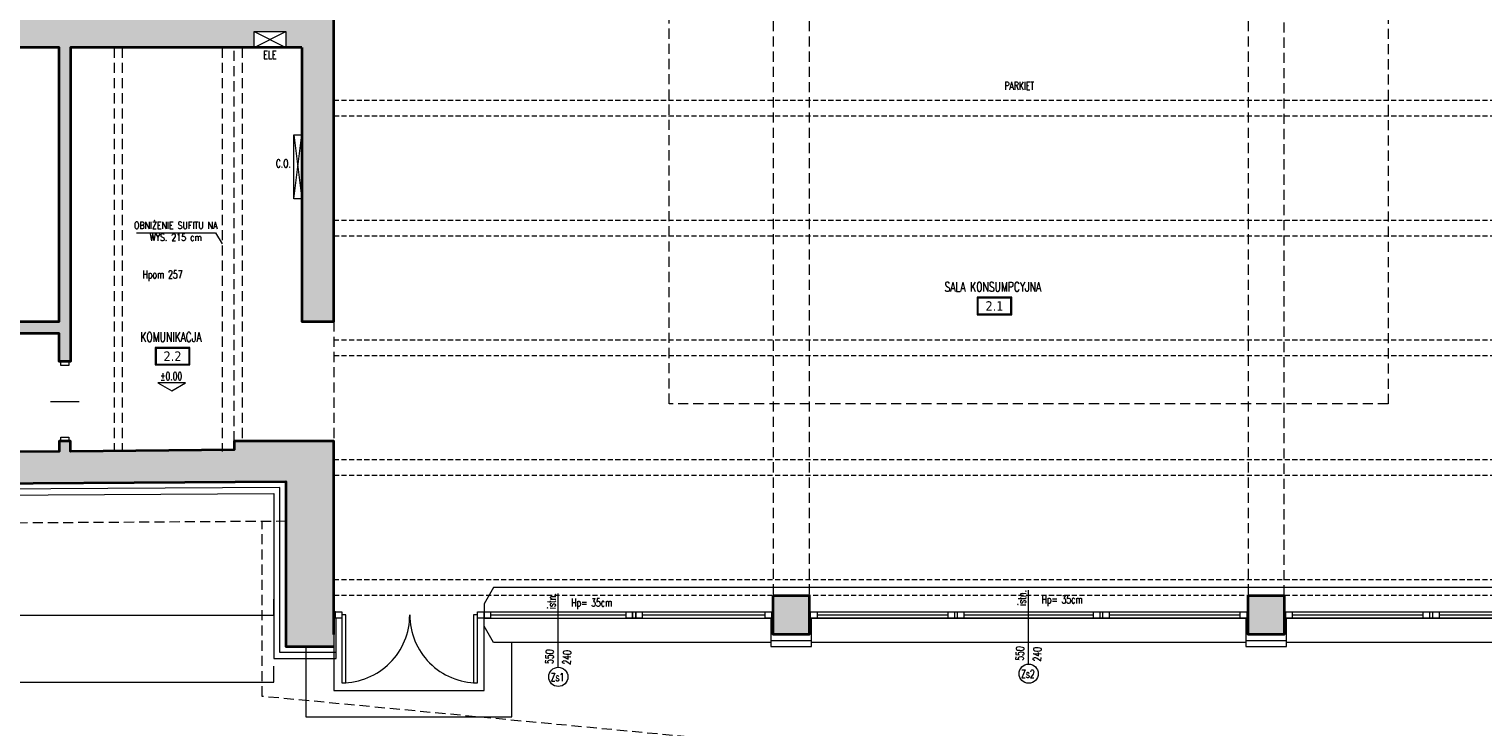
# Model space of a CAD drawing. Header units: millimetres. Extents: x 14400 to 93787, y -21104 to 39413.
# Tile 232 of 256: x 48985 to 50806, y 15556 to 16430. Entities that reach past the tile are written whole.
import ezdxf
from ezdxf.enums import TextEntityAlignment as Align

# ---------------------------------------------------------------- set-up
doc = ezdxf.new("R2010")
doc.units = ezdxf.units.MM
doc.linetypes.add('HIDDEN', pattern=[9.525, 6.35, -3.175])
doc.layers.add('!MODUS_BELKI NA SALI_NIEDRUK', color=86, linetype='Continuous', lineweight=0, plot=False, transparency=0.5)
for name, color, linetype, lineweight in [('!MODUS_HATCH', 4, 'Continuous', 5), ('!MODUS_HATCH_ŚCIANA', 254, 'Continuous', 9), ('!MODUS_OPIS', 3, 'Continuous', 13), ('__MODUS_ŚCIANY', 2, 'Continuous', 35), ('Cienka', 3, 'Continuous', 9), ('Drzwi', 1, 'Continuous', 15), ('Okna', 3, 'Continuous', 13), ('Opis', 8, 'Continuous', 13), ('Opis_pom', 9, 'Continuous', 18), ('Widok', 1, 'Continuous', 15)]:
    doc.layers.add(name, color=color, linetype=linetype, lineweight=lineweight)
doc.styles.add('ARCHETYP', font='romans.shx', dxfattribs={"height": 15})
doc.styles.add('ARIAL', font='tahoma.ttf')
doc.styles.add('TXT', font='simplex.shx', dxfattribs={"width": 0.8})
doc.linetypes.add('ZIGZAG', pattern='A,0.00254,-5.08,[131,ltypeshp.shx,S=5.08,R=0,X=-5.08,Y=0],-10.16,[131,ltypeshp.shx,S=5.08,R=180,X=5.08,Y=0],-5.08', length=20.32254)

msp = doc.modelspace()

# ---------------------------------------------------------------- hatches: boundary and pattern name
at = {"layer": '!MODUS_HATCH_ŚCIANA', "ltscale": 2}
h = msp.add_hatch(color=256, dxfattribs=at)
h.dxf.hatch_style = 1
h.paths.add_polyline_path([(48430.80345, 16446.36372), (47741.79616, 16446.36372), (47741.79616, 16209.24619), (47781.79616, 16209.24619), (47781.79616, 16264.36372), (47781.79616, 16406.36372), (47916.79616, 16406.36372), (48045.79616, 16406.36372), (48212.79616, 16406.36372), (48212.79616, 16063.36372), (48139.79616, 16063.36372), (48139.79616, 16048.36372), (48228.79616, 16048.36372), (48228.79616, 16063.36372), (48224.79616, 16063.36372), (48224.79616, 16406.36372), (48381.79616, 16406.36372), (48381.79616, 16063.36372), (48330.79616, 16063.36372), (48330.79616, 16048.36372), (48874.79616, 16048.36372), (48874.79616, 16063.36372), (48593.79616, 16063.36372), (48593.79616, 16248.36372), (48593.79616, 16406.36372), (48704.79616, 16406.36372), (48731.79616, 16406.36372), (48844.79616, 16406.36372), (48866.79616, 16406.36372), (49022.79616, 16406.36372), (49022.79616, 16063.36372), (48964.79616, 16063.36372), (48964.79616, 16048.36372), (49022.79616, 16048.36372), (49022.79616, 16013.36372), (49036.79616, 16013.36372), (49036.79616, 16406.36372), (49266.79616, 16406.36372), (49266.79616, 16426.36372), (49306.79616, 16426.36372), (49306.79616, 16406.36372), (49326.79616, 16406.36372), (49326.79616, 16063.36372), (49366.79616, 16063.36372), (49366.79616, 16894.36372), (49404.79616, 16894.36372), (49404.79616, 16928.36372), (49366.79616, 16928.36372), (49366.79616, 16970.36372), (49326.79616, 16970.36372), (49326.79616, 16446.36372), (48552.87646, 16446.36372), (48552.87646, 16406.32011), (48576.79616, 16406.36372), (48576.79616, 16063.36372), (48406.79926, 16063.05378), (48406.79926, 16406.05378), (48430.87687, 16406.09768)])
h = msp.add_hatch(color=256, dxfattribs=at)
h.dxf.hatch_style = 1
h.paths.add_polyline_path([(49366.79616, 15913.36372), (49241.75744, 15913.36372), (49241.75744, 15902.66545), (49036.88879, 15900.56708), (49036.79616, 15913.36372), (49022.79616, 15913.36372), (49022.79616, 15900.36372), (48799.57548, 15898.84919), (48799.85805, 15859.81472), (49306.79616, 15863.14452), (49306.79616, 15656.36372), (49366.79616, 15656.36372)])
h = msp.add_hatch(color=256, dxfattribs=at)
h.dxf.hatch_style = 1
h.paths.add_polyline_path([(49961.79616, 15720.36372), (49916.79616, 15720.36372), (49916.79616, 15671.36372), (49961.79616, 15671.36372)])
h = msp.add_hatch(color=256, dxfattribs=at)
h.dxf.hatch_style = 1
h.paths.add_polyline_path([(50556.79616, 15720.36372), (50511.79616, 15720.36372), (50511.79616, 15671.36372), (50556.79616, 15671.36372)])

# ---------------------------------------------------------------- linework, layer by layer
at = {"layer": '!MODUS_BELKI NA SALI_NIEDRUK', "linetype": 'HIDDEN'}
for points in [[(49366.79616, 16340.36372), (51106.79616, 16340.36372)], [(51106.79616, 16320.36372), (49366.79616, 16320.36372)], [(49366.79616, 16190.36372), (51106.79616, 16190.36372)], [(51106.79616, 16170.36372), (49366.79616, 16170.36372)], [(49366.79616, 16040.36372), (51106.79616, 16040.36372)], [(51106.79616, 16020.36372), (49366.79616, 16020.36372)], [(49366.79616, 15890.36372), (51106.79616, 15890.36372)], [(51106.79616, 15870.36372), (49366.79616, 15870.36372)], [(49366.79616, 15740.36372), (51106.79616, 15740.36372)], [(51106.79616, 15720.36372), (49366.79616, 15720.36372)]]:
    msp.add_lwpolyline(points, dxfattribs=at)
at = {"layer": '!MODUS_HATCH', "linetype": 'ZIGZAG'}
for points in [[(49369.79616, 15648.86372), (49299.29616, 15648.86372), (49299.29616, 15855.59637), (48796.57548, 15852.379)], [(49913.79616, 15663.86372), (49964.79616, 15663.86372)], [(50508.79616, 15663.86372), (50559.79616, 15663.86372)]]:
    msp.add_lwpolyline(points, dxfattribs=at)
at = {"layer": '!MODUS_OPIS'}
msp.add_lwpolyline([(49163.84109, 15976.66386), (49181.1616, 15986.66386), (49146.52058, 15986.66386)], close=True, dxfattribs=at)
at = {"layer": '__MODUS_ŚCIANY'}
for points in [[(49326.79616, 16406.36372), (49326.79616, 16063.36372), (49366.79616, 16063.36372), (49366.79616, 16893.36372)], [(49326.79616, 16406.36372), (49036.79616, 16406.36372), (49036.79616, 16013.36372), (49022.79616, 16013.36372), (49022.79616, 16048.36372), (48964.79616, 16048.36372), (48964.79616, 16063.36372), (49022.79616, 16063.36372), (49022.79616, 16406.36372), (48866.79616, 16406.36372)], [(49366.79616, 15671.36372), (49366.79616, 15913.36372), (49241.75744, 15913.36372), (49241.75744, 15902.66545), (49036.88879, 15900.56708), (49036.79616, 15913.36372), (49022.79616, 15913.36372), (49022.79616, 15900.36372), (48799.57548, 15898.84919), (48799.85805, 15859.81472)], [(48799.85805, 15859.81472), (49306.79616, 15863.14452), (49306.79616, 15656.36372), (49366.79616, 15656.36372)]]:
    msp.add_lwpolyline(points, dxfattribs=at)
for points in [[(49916.79616, 15720.36372), (49961.79616, 15720.36372), (49961.79616, 15671.36372), (49916.79616, 15671.36372)], [(50511.79616, 15720.36372), (50556.79616, 15720.36372), (50556.79616, 15671.36372), (50511.79616, 15671.36372)]]:
    msp.add_lwpolyline(points, close=True, dxfattribs=at)
at = {"layer": 'Cienka', "linetype": 'HIDDEN', "ltscale": 2}
for points in [[(49916.79616, 17925.36372), (49916.79616, 15720.36372)], [(49961.79616, 17925.36372), (49961.79616, 15720.36372)], [(50511.79616, 17925.36372), (50511.79616, 15720.36372)], [(50556.79616, 15720.36372), (50556.79616, 17925.36372)], [(49091.79616, 16406.36372), (49091.79616, 15901.12947)], [(49101.79616, 16406.36372), (49101.79616, 15901.23189)], [(49241.75744, 15913.36372), (49241.79616, 16406.36372)], [(49251.79616, 16406.36372), (49251.79616, 15913.36372)]]:
    msp.add_lwpolyline(points, dxfattribs=at)
at = {"layer": 'Cienka', "color": 4, "linetype": 'HIDDEN', "ltscale": 2}
msp.add_lwpolyline([(49786.79616, 16620.36372), (50686.83238, 16620.36372), (50686.83238, 15960.36372), (49786.79616, 15960.36372)], close=True, dxfattribs=at)
at = {"layer": 'Drzwi'}
for points in [[(49034.79616, 16008.36372), (49024.79616, 16008.36372), (49024.79616, 16013.36372), (49034.79616, 16013.36372)], [(49034.79616, 15913.36372), (49024.79616, 15913.36372), (49024.79616, 15918.36372), (49034.79616, 15918.36372)]]:
    msp.add_lwpolyline(points, close=True, dxfattribs=at)
msp.add_lwpolyline([(49011.88449, 15963.36372), (49047.70783, 15963.36372)], dxfattribs=at)
at = {"layer": 'Okna'}
for points in [[(49647.79616, 15630.28852), (49647.79616, 15722.90589)], [(50236.79616, 15634.28852), (50236.79616, 15726.90589)]]:
    msp.add_lwpolyline(points, dxfattribs=at)
at = {"layer": 'Okna', "ltscale": 2}
for points in [[(49368.79616, 15699.86372), (49366.79616, 15699.86372)], [(49554.79616, 15699.86372), (49916.79616, 15699.86372)], [(49562.79616, 15695.86372), (49732.79616, 15695.86372)], [(49752.79616, 15695.86372), (49906.79616, 15695.86372)], [(49961.79616, 15699.86372), (50511.79616, 15699.86372)], [(49961.79616, 15699.86372), (50511.79616, 15699.86372)], [(49971.79616, 15695.86372), (50135.79616, 15695.86372)], [(50155.79616, 15695.86372), (50317.79616, 15695.86372)], [(50337.79616, 15695.86372), (50501.79616, 15695.86372)], [(50556.79616, 15699.86372), (51106.79616, 15699.86372)], [(50556.79616, 15699.86372), (51106.79616, 15699.86372)], [(50566.79616, 15695.86372), (50730.79616, 15695.86372)], [(50750.79616, 15695.86372), (50912.79616, 15695.86372)], [(49368.79616, 15691.86372), (49366.79616, 15691.86372)], [(49554.79616, 15691.86372), (49916.79616, 15691.86372)], [(49961.79616, 15691.86372), (50511.79616, 15691.86372)], [(50511.79616, 15691.86372), (49961.79616, 15691.86372)], [(50556.79616, 15691.86372), (51106.79616, 15691.86372)], [(51106.79616, 15691.86372), (50556.79616, 15691.86372)]]:
    msp.add_lwpolyline(points, dxfattribs=at)
for points in [[(49368.79616, 15699.86372), (49376.79616, 15699.86372), (49376.79616, 15691.86372), (49368.79616, 15691.86372)], [(49376.79616, 15695.86372), (49376.79616, 15610.86372), (49381.79616, 15610.86372), (49381.79616, 15695.86372)], [(49541.79616, 15695.86372), (49541.79616, 15610.86372), (49546.79616, 15610.86372), (49546.79616, 15695.86372)], [(49546.79616, 15699.86372), (49554.79616, 15699.86372), (49554.79616, 15691.86372), (49546.79616, 15691.86372)], [(49554.79616, 15699.86372), (49562.79616, 15699.86372), (49562.79616, 15691.86372), (49554.79616, 15691.86372)], [(49732.79616, 15699.86372), (49740.79616, 15699.86372), (49740.79616, 15691.86372), (49732.79616, 15691.86372)], [(49740.79616, 15699.86372), (49744.79616, 15699.86372), (49744.79616, 15691.86372), (49740.79616, 15691.86372)], [(49744.79616, 15699.86372), (49752.79616, 15699.86372), (49752.79616, 15691.86372), (49744.79616, 15691.86372)], [(49906.79616, 15699.86372), (49914.79616, 15699.86372), (49914.79616, 15691.86372), (49906.79616, 15691.86372)], [(49963.79616, 15699.86372), (49971.79616, 15699.86372), (49971.79616, 15691.86372), (49963.79616, 15691.86372)], [(50135.79616, 15699.86372), (50143.79616, 15699.86372), (50143.79616, 15691.86372), (50135.79616, 15691.86372)], [(50147.79616, 15699.86372), (50155.79616, 15699.86372), (50155.79616, 15691.86372), (50147.79616, 15691.86372)], [(50317.79616, 15699.86372), (50325.79616, 15699.86372), (50325.79616, 15691.86372), (50317.79616, 15691.86372)], [(50329.79616, 15699.86372), (50337.79616, 15699.86372), (50337.79616, 15691.86372), (50329.79616, 15691.86372)], [(50501.79616, 15699.86372), (50509.79616, 15699.86372), (50509.79616, 15691.86372), (50501.79616, 15691.86372)], [(50558.79616, 15699.86372), (50566.79616, 15699.86372), (50566.79616, 15691.86372), (50558.79616, 15691.86372)], [(50730.79616, 15699.86372), (50738.79616, 15699.86372), (50738.79616, 15691.86372), (50730.79616, 15691.86372)], [(50742.79616, 15699.86372), (50750.79616, 15699.86372), (50750.79616, 15691.86372), (50742.79616, 15691.86372)]]:
    msp.add_lwpolyline(points, close=True, dxfattribs=at)
msp.add_lwpolyline([(49376.79616, 15610.86372, 0.4142135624), (49461.79616, 15695.86372, 0.4142135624), (49546.79616, 15610.86372)], format="xyb", dxfattribs=at)
at = {"layer": 'Okna'}
for centre in [(49647.79616, 15618.28852), (50236.79616, 15622.28852)]:
    msp.add_circle(centre, 12, dxfattribs=at)
at = {"layer": 'Opis', "ltscale": 0.7}
for points in [[(49119.65272, 16174.46212), (49218.67382, 16174.46212), (49226.79616, 16160.75537)], [(47726.79616, 15715.79743), (47726.79616, 15695.79743), (49291.79616, 15695.79743), (49291.79616, 15715.79743)], [(47726.79616, 15631.80153), (47726.79616, 15611.80153), (49291.79616, 15611.80153), (49291.79616, 15631.80153)]]:
    msp.add_lwpolyline(points, dxfattribs=at)
at = {"layer": 'Opis_pom', "ltscale": 0.7}
for points in [[(50172.23116, 16071.88373), (50215.75116, 16071.88373), (50215.75116, 16093.64373), (50172.23116, 16093.64373)], [(50173.31916, 16072.97173), (50214.66316, 16072.97173), (50214.66316, 16092.55573), (50173.31916, 16092.55573)], [(49143.02673, 16008.98716), (49186.54673, 16008.98716), (49186.54673, 16030.74716), (49143.02673, 16030.74716)], [(49144.11473, 16010.07516), (49185.45873, 16010.07516), (49185.45873, 16029.65916), (49144.11473, 16029.65916)]]:
    msp.add_lwpolyline(points, close=True, dxfattribs=at)
at = {"layer": 'Widok', "linetype": 'HIDDEN', "ltscale": 2}
for points in [[(51186.79616, 16990.36372), (51186.79616, 16505.89442), (51383.20129, 15852.29408), (51156.28118, 15415.16212), (49276.79616, 15593.89264), (49276.79616, 15812.9515)], [(49307.11615, 15813.14555), (47741.95616, 15803.12865), (46941.79616, 15803.12865), (46941.79616, 16496.36372), (49326.79616, 16496.36372)], [(49226.79616, 16406.36372), (49226.79616, 15900.36372)], [(49366.79616, 16063.36372), (49366.79616, 15913.36372)]]:
    msp.add_lwpolyline(points, dxfattribs=at)
at = {"layer": 'Widok'}
for points in [[(49266.79616, 16426.36372), (49306.79616, 16426.36372), (49306.79616, 16406.36372), (49266.79616, 16406.36372)], [(49316.79616, 16217.07268), (49316.79616, 16297.07268), (49326.79616, 16297.07268), (49326.79616, 16217.07268)]]:
    msp.add_lwpolyline(points, close=True, dxfattribs=at)
for points in [[(49266.79616, 16426.36372), (49306.79616, 16406.36372)], [(49266.79616, 16406.36372), (49306.79616, 16426.36372)], [(49316.79616, 16297.07268), (49326.79616, 16217.07268)], [(49316.79616, 16217.07268), (49326.79616, 16297.07268)], [(48796.57548, 15875.08708), (48796.57548, 15844.87885), (49291.79616, 15848.04822), (49291.79616, 15641.36372), (49369.79616, 15641.36372), (49369.79616, 15691.86372)], [(50922.79616, 15699.86372), (50922.79616, 15709.86372), (50910.96048, 15730.36372), (49566.63184, 15730.36372), (49554.79616, 15709.86372), (49554.79616, 15699.86372)], [(49366.79616, 15671.36372), (49366.79616, 15601.36372), (49554.79616, 15601.36372), (49554.79616, 15691.86372)], [(49913.79616, 15661.36372), (49566.63184, 15661.36372), (49554.79616, 15681.86372), (49554.79616, 15691.86372)], [(49913.79616, 15691.86372), (49913.79616, 15656.36372), (49964.79616, 15656.36372), (49964.79616, 15691.86372)], [(50508.79616, 15691.86372), (50508.79616, 15656.36372), (50559.79616, 15656.36372), (50559.79616, 15691.86372)], [(50922.79616, 15691.86372), (50922.79616, 15681.86372), (50910.96048, 15661.36372), (50559.79616, 15661.36372)], [(49331.79616, 15656.36372), (49331.79616, 15568.36372), (49589.79616, 15568.36372), (49589.79616, 15661.36372)], [(49913.79616, 15656.36372), (49964.79616, 15656.36372)], [(50508.79616, 15661.36372), (49964.79616, 15661.36372)]]:
    msp.add_lwpolyline(points, dxfattribs=at)

# ---------------------------------------------------------------- texts
at = {"layer": '!MODUS_OPIS', "style": 'TXT', "width": 0.7}
msp.add_text('%%P0.00', height=10, dxfattribs=at).set_placement((49163.15585, 15989.90816), align=Align.CENTER)
at = {"layer": 'Opis', "style": 'ARCHETYP', "width": 0.7}
for s, rotation, p in [('ELE', 0.00000004, (49278.45275, 16392.48303)), ('C.O.', 0.00000004, (49294.12785, 16256.26738)), ('Hpom 257', 0.00000004, (49127.38738, 16117.29499)), ('istn.', 87.58391143, (49644.08237, 15703.22594)), ('Hp= 35cm', 0.00000004, (49664.04849, 15706.34455)), ('istn.', 87.58391143, (50233.08237, 15707.22594)), ('Hp= 35cm', 0.00000004, (50253.04849, 15710.34455)), ('550', 87.58391143, (49641.39242, 15634.43169)), ('240', 87.58391143, (49663.1207, 15633.4838)), ('550', 87.58391143, (50230.39242, 15638.43169)), ('240', 87.58391143, (50252.1207, 15637.4838)), ('Zs1', 359.68184326, (49638.20705, 15613.10145)), ('Zs2', 359.68184326, (50227.20705, 15617.10145))]:
    msp.add_text(s, height=10, rotation=rotation, dxfattribs=at).set_placement(p)
msp.add_text('PARKIET', height=10, dxfattribs=at).set_placement((50206.40159, 16353.63325))
at = {"layer": 'Opis', "ltscale": 0.7, "insert": (49110.79437, 16188.25253), "char_height": 9, "attachment_point": 1, "style": 'TXT'}
msp.add_mtext_dynamic_manual_height_columns('\\pxqc;OBNIŻENIE SUFITU NA WYS. 215 cm', width=116.0017879, gutter_width=12.5, heights=[0], dxfattribs=at)
at = {"layer": 'Opis_pom', "ltscale": 0.7, "style": 'TXT', "width": 0.7}
for s, p in [('SALA KONSUMPCYJNA', (50191.96769, 16100.83676)), ('KOMUNIKACJA', (49162.76325, 16037.94019))]:
    msp.add_text(s, height=12, dxfattribs=at).set_placement(p, align=Align.CENTER)
at = {"layer": 'Opis_pom', "ltscale": 0.7, "style": 'ARIAL'}
for tag, p in [('2.1', (50193.99116, 16082.76373)), ('2.2', (49164.78673, 16019.86716))]:
    msp.add_attdef(tag, text='', height=11.968, dxfattribs=at).set_placement(p, align=Align.MIDDLE_CENTER)

doc.saveas('drawing.dxf')
